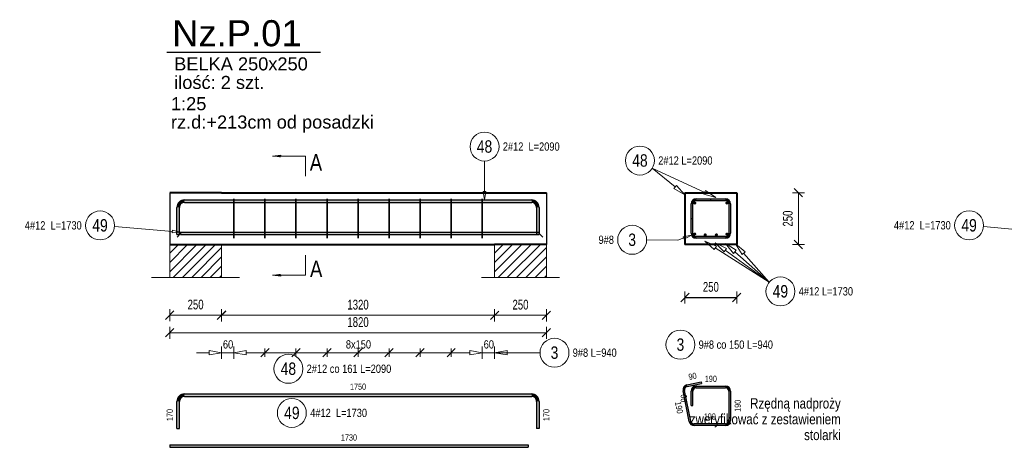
# Model space of a CAD drawing. Extents: x -1906120 to 89837, y -39133 to 303704.
# Tile 24 of 55: x 11049 to 15807, y 850 to 2914. Entities that reach past the tile are written whole.
import ezdxf

# ---------------------------------------------------------------- set-up
doc = ezdxf.new("R2010")
doc.units = 0
doc.header["$LTSCALE"] = 10
doc.header["$MEASUREMENT"] = 0
doc.linetypes.add('HIDDEN', pattern=[0.375, 0.25, -0.125])
for name, color, linetype in [('C_text', 1, 'Continuous'), ('RCAD_kształt pręta', 7, 'Continuous'), ('RCAD_opis kształtu pręta', 7, 'Continuous'), ('RCAD_opis rozkładu', 7, 'Continuous'), ('RCAD_pręt wyrzucony', 130, 'Continuous'), ('RCAD_pręty punktowe', 7, 'Continuous'), ('RCAD_rozkład pręta', 7, 'Continuous'), ('RCAD_symbole graficzne', 7, 'Continuous')]:
    doc.layers.add(name, color=color, linetype=linetype)
for name, color, linetype, lineweight in [('P-Linia1', 3, 'Continuous', 40), ('P-Linia3', 6, 'Continuous', 60), ('P-Linia4', 253, 'Continuous', 5), ('P-Opis', 1, 'Continuous', 18), ('P-Przerywana', 13, 'HIDDEN', 9), ('P-Wymiar', 254, 'Continuous', 9), ('RCAD_deskowanie', 3, 'Continuous', 40)]:
    doc.layers.add(name, color=color, linetype=linetype, lineweight=lineweight)
doc.styles.add('_Fd Opis', font='arial.ttf')
doc.styles.add('_Fdelita opis', font='arial.ttf')
doc.styles.add('ROMANS', font='arial.ttf', dxfattribs={"width": 0.7})
doc.styles.add('style1', font='arial.ttf', dxfattribs={"width": 0.8})
doc.dimstyles.new('A25', dxfattribs={"dimscale": 27, "dimtxt": 1.75, "dimasz": 0.06, "dimexe": 0, "dimexo": 0, "dimgap": 1, "dimtad": 1, "dimdec": 4, "dimrnd": 0.1, "dimdsep": 46, "dimtxsty": 'ROMANS', "dimblk": '[[[[[[[[', "dimcen": 2, "dimdle": 2, "dimse1": 1, "dimse2": 1, "dimclrd": 256, "dimclrt": 1, "dimadec": 0, "dimazin": 0, "dimtfac": 1, "dimtdec": 4, "dimtix": 1, "dimtmove": 2, "dimatfit": 3, "dimldrblk": '[[[[[[[[', "dimfxl": 0, "dimtvp": 0.6, "dimtolj": 1, "dimlwd": -1, "dimarcsym": 0})

# ---------------------------------------------------------------- blocks, each defined once
blk = doc.blocks.new('[[[[[[[[')
at = {"layer": 'P-Wymiar'}
for p, q in [((-12.72792206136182, -12.72792206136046), (12.72792206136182, 12.72792206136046)), ((0, 0), (-4.628327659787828, 0)), ((1.818989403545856e-12, 18.00000000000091), (1.818989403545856e-12, -18.00000000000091))]:
    blk.add_line(p, q, dxfattribs=at)
blk = doc.blocks.new('*D318')
at = {"layer": 'Defpoints', "color": 0, "transparency": 16777216}
for p in [(13343.93654823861, 1708.18652978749), (13593.93654823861, 1708.18652978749), (13593.93654823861, 1486.852137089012)]:
    blk.add_point(p, dxfattribs=at)
at = {"layer": 'P-Wymiar', "transparency": 16777216}
blk.add_line((13345.55654823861, 1486.852137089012), (13592.3165482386, 1486.852137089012), dxfattribs=at)
at = {"layer": 'P-Wymiar', "transparency": 16777216, "xscale": 1.62, "yscale": 1.62, "zscale": 1.62, "rotation": 180}
blk.add_blockref('[[[[[[[[', (13343.93654823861, 1486.852137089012), dxfattribs=at)
at = {"layer": 'P-Wymiar', "transparency": 16777216, "xscale": 1.62, "yscale": 1.62, "zscale": 1.62}
blk.add_blockref('[[[[[[[[', (13593.93654823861, 1486.852137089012), dxfattribs=at)
at = {"layer": 'P-Wymiar', "color": 1, "transparency": 16777216, "insert": (13468.93654823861, 1537.976710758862), "char_height": 47.25, "attachment_point": 5, "style": 'ROMANS'}
blk.add_mtext('\\A1;250', dxfattribs=at)
blk = doc.blocks.new('*D319')
at = {"layer": 'Defpoints', "color": 0, "transparency": 16777216}
for p in [(11773.93654823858, 1933.71546708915), (12023.93654823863, 1933.71546708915), (11773.93654823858, 1487.515876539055)]:
    blk.add_point(p, dxfattribs=at)
at = {"layer": 'P-Wymiar', "transparency": 16777216}
blk.add_line((12022.31654823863, 1487.515876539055), (11775.55654823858, 1487.515876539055), dxfattribs=at)
at = {"layer": 'P-Wymiar', "transparency": 16777216, "xscale": 1.62, "yscale": 1.62, "zscale": 1.62, "rotation": 180}
blk.add_blockref('[[[[[[[[', (11773.93654823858, 1487.515876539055), dxfattribs=at)
at = {"layer": 'P-Wymiar', "transparency": 16777216, "xscale": 1.62, "yscale": 1.62, "zscale": 1.62}
blk.add_blockref('[[[[[[[[', (12023.93654823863, 1487.515876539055), dxfattribs=at)
at = {"layer": 'P-Wymiar', "color": 1, "transparency": 16777216, "insert": (11898.93654823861, 1538.640450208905), "char_height": 47.25, "attachment_point": 5, "style": 'ROMANS'}
blk.add_mtext('\\A1;250', dxfattribs=at)
blk = doc.blocks.new('*D320')
at = {"layer": 'Defpoints', "color": 0, "transparency": 16777216}
for p in [(14513.76926356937, 2078.769863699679), (14524.81537252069, 1828.769863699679), (14811.78806749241, 1828.769863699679)]:
    blk.add_point(p, dxfattribs=at)
at = {"layer": 'P-Wymiar', "transparency": 16777216}
blk.add_line((14811.78806749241, 2077.149863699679), (14811.78806749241, 1830.389863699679), dxfattribs=at)
at = {"layer": 'P-Wymiar', "transparency": 16777216, "xscale": 1.62, "yscale": 1.62, "zscale": 1.62}
for p, rotation in [((14811.78806749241, 2078.769863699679), 90), ((14811.78806749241, 1828.769863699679), 270)]:
    blk.add_blockref('[[[[[[[[', p, dxfattribs=dict(at, rotation=rotation))
at = {"layer": 'P-Wymiar', "color": 1, "transparency": 16777216, "insert": (14760.66349382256, 1953.769863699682), "char_height": 47.25, "attachment_point": 5, "rotation": 90, "style": 'ROMANS'}
blk.add_mtext('\\A1;250', dxfattribs=at)
blk = doc.blocks.new('*D321')
at = {"layer": 'Defpoints', "color": 0, "transparency": 16777216}
for p in [(12023.93654823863, 1874.986885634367), (13343.93654823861, 1874.986885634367), (13343.93654823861, 1486.852137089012)]:
    blk.add_point(p, dxfattribs=at)
at = {"layer": 'P-Wymiar', "transparency": 16777216}
blk.add_line((12025.55654823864, 1486.852137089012), (13342.3165482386, 1486.852137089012), dxfattribs=at)
at = {"layer": 'P-Wymiar', "transparency": 16777216, "xscale": 1.62, "yscale": 1.62, "zscale": 1.62, "rotation": 180}
blk.add_blockref('[[[[[[[[', (12023.93654823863, 1486.852137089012), dxfattribs=at)
at = {"layer": 'P-Wymiar', "transparency": 16777216, "xscale": 1.62, "yscale": 1.62, "zscale": 1.62}
blk.add_blockref('[[[[[[[[', (13343.93654823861, 1486.852137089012), dxfattribs=at)
at = {"layer": 'P-Wymiar', "color": 1, "transparency": 16777216, "insert": (12683.93654823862, 1537.992826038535), "char_height": 47.25, "attachment_point": 5, "style": 'ROMANS'}
blk.add_mtext('\\A1;1320', dxfattribs=at)
blk = doc.blocks.new('*D322')
at = {"layer": 'Defpoints', "color": 0, "transparency": 16777216}
for p in [(11773.93654823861, 1904.986885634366), (13593.93654823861, 1904.986885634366), (11773.93654823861, 1402.803796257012)]:
    blk.add_point(p, dxfattribs=at)
at = {"layer": 'P-Wymiar', "transparency": 16777216}
blk.add_line((13592.3165482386, 1402.803796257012), (11775.55654823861, 1402.803796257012), dxfattribs=at)
at = {"layer": 'P-Wymiar', "transparency": 16777216, "xscale": 1.62, "yscale": 1.62, "zscale": 1.62, "rotation": 180}
blk.add_blockref('[[[[[[[[', (11773.93654823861, 1402.803796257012), dxfattribs=at)
at = {"layer": 'P-Wymiar', "transparency": 16777216, "xscale": 1.62, "yscale": 1.62, "zscale": 1.62}
blk.add_blockref('[[[[[[[[', (13593.93654823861, 1402.803796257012), dxfattribs=at)
at = {"layer": 'P-Wymiar', "color": 1, "transparency": 16777216, "insert": (12683.93654823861, 1453.928369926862), "char_height": 47.25, "attachment_point": 5, "style": 'ROMANS'}
blk.add_mtext('\\A1;1820', dxfattribs=at)
blk = doc.blocks.new('*D323')
at = {"transparency": 16777216}
blk.add_line((14265.38926356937, 1572.684497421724), (14512.14926356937, 1572.684497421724), dxfattribs=at)
at = {"layer": 'Defpoints', "color": 0, "transparency": 16777216}
for p in [(14263.76926356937, 1696.243873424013), (14513.76926356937, 1696.243873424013), (14513.76926356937, 1572.684497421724)]:
    blk.add_point(p, dxfattribs=at)
at = {"transparency": 16777216, "xscale": 1.62, "yscale": 1.62, "zscale": 1.62, "rotation": 180}
blk.add_blockref('[[[[[[[[', (14263.76926356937, 1572.684497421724), dxfattribs=at)
at = {"transparency": 16777216, "xscale": 1.62, "yscale": 1.62, "zscale": 1.62}
blk.add_blockref('[[[[[[[[', (14513.76926356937, 1572.684497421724), dxfattribs=at)
at = {"color": 1, "transparency": 16777216, "insert": (14388.76926356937, 1623.809071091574), "char_height": 47.25, "attachment_point": 5, "style": 'ROMANS'}
blk.add_mtext('\\A1;250', dxfattribs=at)

msp = doc.modelspace()

# ---------------------------------------------------------------- hatches: boundary and pattern name
h = msp.add_hatch(color=1)
edge = h.paths.add_edge_path(flags=0)
edge.add_arc((14310.91415354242, 1878.645852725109), 8, 0, 360, ccw=False)
h = msp.add_hatch(color=1)
edge = h.paths.add_edge_path(flags=0)
edge.add_arc((14361.47722683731, 1874.769863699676), 8, 0, 360, ccw=False)
h = msp.add_hatch(color=1)
edge = h.paths.add_edge_path(flags=0)
edge.add_arc((14415.47722683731, 1874.769863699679), 8, 0, 360, ccw=False)
h = msp.add_hatch(color=1)
edge = h.paths.add_edge_path(flags=0)
edge.add_arc((14466.37194848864, 1878.252723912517), 8, 0, 360, ccw=False)
at = {"layer": 'P-Linia4'}
h = msp.add_hatch(dxfattribs=at)
h.set_pattern_fill('ANSI31', color=256, scale=10, style=0)
h.set_pattern_definition([(45, (-29422.44603223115, -6361.853837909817), (-22.45064030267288, 22.45064030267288), [])])
h.paths.add_polyline_path([(11773.93654823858, 1668.879446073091), (11773.93654823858, 1828.879446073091), (12023.2781640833, 1829.066786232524), (12023.2781640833, 1669.066786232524)])
h = msp.add_hatch(dxfattribs=at)
h.set_pattern_fill('ANSI31', color=256, scale=10, style=0)
h.set_pattern_definition([(45, (-27852.44603223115, -6361.853837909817), (-22.45064030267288, 22.45064030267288), [])])
h.paths.add_polyline_path([(13343.93654823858, 1668.879446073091), (13343.93654823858, 1828.879446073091), (13593.2781640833, 1829.066786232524), (13593.2781640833, 1669.066786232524)])
at = {"layer": 'RCAD_kształt pręta'}
h = msp.add_hatch(color=4, dxfattribs=at)
edge = h.paths.add_edge_path(flags=0)
edge.add_line((14317.76926356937, 2048.769863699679), (14317.76926356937, 2040.769863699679))
edge.add_arc((14317.76926356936, 2024.769863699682), 15.9999999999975, 89.99999999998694, 180.000000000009)
edge.add_line((14301.76926356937, 2024.769863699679), (14293.76926356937, 2024.769863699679))
edge.add_arc((14317.76926356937, 2024.769863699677), 24.00000000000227, 450.0000000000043, 539.9999999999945, ccw=False)
h = msp.add_hatch(color=4, dxfattribs=at)
edge = h.paths.add_edge_path(flags=0)
edge.add_line((14317.76926356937, 2048.769863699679), (14317.76926356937, 2040.769863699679))
edge.add_arc((14317.76926356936, 2024.769863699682), 15.9999999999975, 89.99999999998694, 180.000000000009)
edge.add_line((14301.76926356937, 2024.769863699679), (14293.76926356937, 2024.769863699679))
edge.add_arc((14317.76926356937, 2024.769863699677), 24.00000000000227, 450.0000000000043, 539.9999999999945, ccw=False)
for points in [[(14317.76926356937, 2040.769863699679), (14317.76926356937, 2048.769863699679), (14459.76926356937, 2048.769863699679), (14459.76926356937, 2040.769863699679)], [(14317.76926356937, 2040.769863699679), (14317.76926356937, 2048.769863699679), (14387.76926356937, 2048.769863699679), (14387.76926356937, 2040.769863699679)], [(11820.93654822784, 1876.496630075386), (11808.93654822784, 1876.496630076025), (11808.93654823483, 2007.769863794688), (11820.93654823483, 2007.76986379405)], [(11844.9365482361, 2031.769863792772), (11844.93654823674, 2043.769863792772), (13522.93654823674, 2043.769863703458), (13522.9365482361, 2031.769863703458)], [(13546.93654823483, 2007.769863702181), (13558.93654823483, 2007.769863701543), (13558.93654822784, 1876.496630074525), (13546.93654822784, 1876.496630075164)], [(14301.76926356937, 1954.769863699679), (14293.76926356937, 1954.769863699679), (14293.76926356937, 2024.769863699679), (14301.76926356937, 2024.769863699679)], [(14301.76926356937, 1882.769863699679), (14293.76926356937, 1882.769863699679), (14293.76926356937, 2024.769863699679), (14301.76926356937, 2024.769863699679)], [(14475.76926356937, 2024.769863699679), (14483.76926356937, 2024.769863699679), (14483.76926356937, 1882.769863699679), (14475.76926356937, 1882.769863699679)], [(11826.65814407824, 1876.192774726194), (11826.6581440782, 1888.192774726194), (13558.93654822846, 1888.192774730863), (13558.93654822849, 1876.192774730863)], [(14459.76926356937, 1866.769863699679), (14459.76926356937, 1858.769863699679), (14317.76926356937, 1858.769863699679), (14317.76926356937, 1866.769863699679)]]:
    msp.add_hatch(color=4, dxfattribs=at).paths.add_polyline_path(points, flags=0)
h = msp.add_hatch(color=4, dxfattribs=at)
edge = h.paths.add_edge_path(flags=0)
edge.add_line((14483.76926356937, 2024.769863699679), (14475.76926356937, 2024.769863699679))
edge.add_arc((14459.76926356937, 2024.769863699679), 15.99999999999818, -8.142219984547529e-13, 90.00000000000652)
edge.add_line((14459.76926356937, 2040.769863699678), (14459.76926356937, 2048.769863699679))
edge.add_arc((14459.76926356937, 2024.769863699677), 24.00000000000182, 359.9999999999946, 449.9999999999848, ccw=False)
h = msp.add_hatch(color=4, dxfattribs=at)
edge = h.paths.add_edge_path(flags=0)
edge.add_line((11844.93654823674, 2043.769863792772), (11844.9365482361, 2031.769863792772))
edge.add_arc((11844.93654823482, 2007.769863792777), 23.99999999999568, 89.9999999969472, 179.9999999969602)
edge.add_line((11820.93654823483, 2007.76986379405), (11808.93654823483, 2007.769863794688))
edge.add_arc((11844.93654823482, 2007.769863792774), 35.99999999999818, 449.99999999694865, 539.9999999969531, ccw=False)
h = msp.add_hatch(color=4, dxfattribs=at)
edge = h.paths.add_edge_path(flags=0)
edge.add_line((13558.93654823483, 2007.769863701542), (13546.93654823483, 2007.769863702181))
edge.add_arc((13522.93654823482, 2007.769863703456), 24.00000000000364, -3.044104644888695e-09, 89.99999999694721)
edge.add_line((13522.9365482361, 2031.76986370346), (13522.93654823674, 2043.769863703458))
edge.add_arc((13522.93654823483, 2007.769863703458), 36, 359.99999999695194, 449.99999999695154, ccw=False)
h = msp.add_hatch(color=4, dxfattribs=at)
edge = h.paths.add_edge_path(flags=0)
edge.add_line((14293.76926356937, 1882.769863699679), (14301.76926356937, 1882.769863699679))
edge.add_arc((14317.76926356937, 1882.769863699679), 15.99999999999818, 179.9999999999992, 270.0000000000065)
edge.add_line((14317.76926356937, 1866.769863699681), (14317.76926356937, 1858.76986369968))
edge.add_arc((14317.76926356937, 1882.769863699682), 24.00000000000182, 539.9999999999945, 629.9999999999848, ccw=False)
h = msp.add_hatch(color=4, dxfattribs=at)
edge = h.paths.add_edge_path(flags=0)
edge.add_line((14459.76926356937, 1858.769863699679), (14459.76926356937, 1866.769863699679))
edge.add_arc((14459.76926356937, 1882.769863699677), 15.9999999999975, -90.00000000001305, 8.930997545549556e-12)
edge.add_line((14475.76926356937, 1882.769863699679), (14483.76926356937, 1882.769863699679))
edge.add_arc((14459.76926356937, 1882.769863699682), 24.00000000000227, 270.0000000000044, 359.9999999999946, ccw=False)
at = {"layer": 'RCAD_pręt wyrzucony'}
h = msp.add_hatch(color=4, dxfattribs=at)
edge = h.paths.add_edge_path(flags=0)
edge.add_line((14272.98560599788, 1151.28376445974), (14274.57496064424, 1143.44323183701))
edge.add_arc((14277.75366993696, 1127.762166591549), 16.00000000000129, 101.4591559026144, 191.4591559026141)
edge.add_line((14262.0726046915, 1124.583457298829), (14254.23207206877, 1122.994102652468))
edge.add_arc((14277.75366993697, 1127.762166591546), 24.00000000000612, 461.4591559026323, 551.4591559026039, ccw=False)
for points in [[(14274.57496064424, 1143.443231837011), (14272.98560599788, 1151.28376445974), (14341.59026644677, 1165.190617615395), (14343.17962109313, 1157.350084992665)], [(14317.76926356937, 1136.940973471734), (14317.76926356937, 1144.940973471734), (14459.76926356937, 1144.940973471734), (14459.76926356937, 1136.940973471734)], [(11844.93654823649, 1095.19586279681), (11844.93654823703, 1107.19586279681), (13522.93654823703, 1107.195862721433), (13522.93654823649, 1095.195862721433)], [(14292.24015403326, 975.7622641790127), (14284.39962141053, 974.1729095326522), (14254.23207206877, 1122.994102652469), (14262.0726046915, 1124.58345729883)], [(14301.76926356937, 1050.940973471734), (14293.76926356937, 1050.940973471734), (14293.76926356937, 1120.940973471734), (14301.76926356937, 1120.940973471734)], [(14475.76926356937, 1120.940973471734), (14483.76926356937, 1120.940973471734), (14483.76926356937, 978.9409734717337), (14475.76926356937, 978.9409734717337)], [(11820.93654822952, 939.9226290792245), (11808.93654822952, 939.9226290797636), (11808.93654823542, 1071.195862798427), (11820.93654823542, 1071.195862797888)], [(13546.93654823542, 1071.195862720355), (13558.93654823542, 1071.195862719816), (13558.93654822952, 939.9226290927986), (13546.93654822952, 939.9226290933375)], [(14459.76926356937, 962.9409734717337), (14459.76926356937, 954.9409734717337), (14307.92121927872, 954.9409734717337), (14307.92121927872, 962.9409734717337)], [(11773.93654823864, 849.770627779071), (11773.93654823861, 861.770627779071), (13506.21495238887, 861.7706277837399), (13506.2149523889, 849.7706277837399)]]:
    msp.add_hatch(color=4, dxfattribs=at).paths.add_polyline_path(points, flags=0)
h = msp.add_hatch(color=4, dxfattribs=at)
edge = h.paths.add_edge_path(flags=0)
edge.add_line((14317.76926356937, 1144.940973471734), (14317.76926356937, 1136.940973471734))
edge.add_arc((14317.76926356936, 1120.940973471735), 15.99999999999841, 89.99999999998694, 180.0000000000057)
edge.add_line((14301.76926356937, 1120.940973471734), (14293.76926356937, 1120.940973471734))
edge.add_arc((14317.76926356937, 1120.940973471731), 24.00000000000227, 450.0000000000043, 539.9999999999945, ccw=False)
h = msp.add_hatch(color=4, dxfattribs=at)
edge = h.paths.add_edge_path(flags=0)
edge.add_line((14483.76926356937, 1120.940973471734), (14475.76926356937, 1120.940973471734))
edge.add_arc((14459.76926356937, 1120.940973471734), 15.99999999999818, -8.142219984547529e-13, 90.00000000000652)
edge.add_line((14459.76926356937, 1136.940973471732), (14459.76926356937, 1144.940973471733))
edge.add_arc((14459.76926356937, 1120.940973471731), 24.00000000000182, 359.9999999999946, 449.9999999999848, ccw=False)
h = msp.add_hatch(color=4, dxfattribs=at)
edge = h.paths.add_edge_path(flags=0)
edge.add_line((11844.93654823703, 1107.19586279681), (11844.93654823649, 1095.19586279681))
edge.add_arc((11844.93654823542, 1071.195862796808), 24.00000000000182, 89.99999999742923, 179.9999999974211)
edge.add_line((11820.93654823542, 1071.195862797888), (11808.93654823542, 1071.195862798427))
edge.add_arc((11844.93654823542, 1071.19586279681), 35.99999999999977, 449.99999999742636, 539.9999999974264, ccw=False)
h = msp.add_hatch(color=4, dxfattribs=at)
edge = h.paths.add_edge_path(flags=0)
edge.add_line((13558.93654823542, 1071.195862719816), (13546.93654823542, 1071.195862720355))
edge.add_arc((13522.93654823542, 1071.195862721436), 23.99999999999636, -2.579998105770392e-09, 89.99999999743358)
edge.add_line((13522.93654823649, 1095.195862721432), (13522.93654823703, 1107.195862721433))
edge.add_arc((13522.93654823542, 1071.195862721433), 36, 359.9999999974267, 449.99999999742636, ccw=False)
h = msp.add_hatch(color=4, dxfattribs=at)
edge = h.paths.add_edge_path(flags=0)
edge.add_line((14284.39962141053, 974.1729095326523), (14292.24015403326, 975.7622641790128))
edge.add_arc((14307.92121927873, 978.9409734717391), 16.00000000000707, -168.5408440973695, -90.00000000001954)
edge.add_line((14307.92121927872, 962.940973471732), (14307.92121927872, 954.9409734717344))
edge.add_arc((14307.92121927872, 978.9409734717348), 24.00000000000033, 191.4591559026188, 270, ccw=False)
h = msp.add_hatch(color=4, dxfattribs=at)
edge = h.paths.add_edge_path(flags=0)
edge.add_line((14459.76926356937, 954.9409734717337), (14459.76926356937, 962.9409734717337))
edge.add_arc((14459.76926356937, 978.940973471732), 15.99999999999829, -90.00000000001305, 6.081220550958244e-12)
edge.add_line((14475.76926356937, 978.9409734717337), (14483.76926356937, 978.9409734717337))
edge.add_arc((14459.76926356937, 978.940973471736), 24.00000000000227, 270.0000000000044, 359.9999999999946, ccw=False)
at = {"layer": 'RCAD_pręty punktowe'}
h = msp.add_hatch(color=1, dxfattribs=at)
edge = h.paths.add_edge_path(flags=0)
edge.add_arc((14311.16657865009, 2029.28700348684), 8, 0, 360, ccw=False)
h = msp.add_hatch(color=1, dxfattribs=at)
edge = h.paths.add_edge_path(flags=0)
edge.add_arc((14466.37194848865, 2029.287003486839), 8, 0, 360, ccw=False)
at = {"layer": 'RCAD_symbole graficzne', "linetype": 'Continuous', "lineweight": 0}
for points in [[(12270.49663219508, 2254.925260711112), (12310.49663219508, 2254.925260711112), (12310.49663219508, 2249.223398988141)], [(12270.49663219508, 1681.292072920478), (12310.49663219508, 1681.292072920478), (12310.49663219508, 1686.993934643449)]]:
    msp.add_hatch(color=7, dxfattribs=at).paths.add_polyline_path(points, flags=0)

# ---------------------------------------------------------------- linework, layer by layer
at = {"layer": 'C_text'}
for points in [[(11773.93654823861, 2078.769863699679), (11773.93654823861, 1828.769863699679)], [(13593.93654823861, 2078.769863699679), (13593.93654823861, 1828.769863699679)]]:
    msp.add_lwpolyline(points, dxfattribs=at)
at = {"layer": 'P-Linia1'}
msp.add_lwpolyline([(13293.93654823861, 2078.769863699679), (13593.93654823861, 2078.769863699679)], dxfattribs=at)
at = {"layer": 'P-Linia3', "color": 6, "linetype": 'Continuous', "lineweight": 30}
msp.add_line((11759.16299485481, 2756.642856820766), (12502.22570201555, 2756.642856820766), dxfattribs=at)
at = {"layer": 'P-Linia4'}
for points in [[(11773.93654823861, 1828.769863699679), (11773.93654823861, 1668.754140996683)], [(12023.93654823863, 1828.769863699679), (12023.93654823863, 1668.754140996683)], [(13343.93654823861, 1668.769863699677), (13343.93654823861, 1828.769863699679)], [(13593.93654823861, 1668.769863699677), (13593.93654823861, 1828.769863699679)]]:
    msp.add_lwpolyline(points, dxfattribs=at)
at = {"layer": 'P-Przerywana'}
for points in [[(11686.2609331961, 1668.754140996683), (12111.61216328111, 1668.754140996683)], [(13281.2609331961, 1668.754140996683), (13656.61216328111, 1668.754140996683)]]:
    msp.add_lwpolyline(points, dxfattribs=at)
at = {"layer": 'RCAD_deskowanie'}
for points in [[(12023.93654823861, 2078.769863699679), (11773.93654823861, 2078.769863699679)], [(12023.93654823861, 2078.769863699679), (13293.93654823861, 2078.769863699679)], [(14263.76926356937, 2078.769863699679), (14513.76926356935, 2078.769863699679)], [(14263.76926356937, 2078.769863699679), (14263.76926356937, 1828.769863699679)], [(14513.76926356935, 2078.769863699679), (14513.76926356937, 1828.769863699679)], [(11773.93654823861, 1828.769863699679), (12023.93654823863, 1828.769863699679)], [(12023.93654823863, 1828.769863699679), (13343.93654823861, 1828.769863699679)], [(13593.93654823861, 1828.769863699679), (13343.93654823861, 1828.769863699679)], [(14513.76926356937, 1828.769863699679), (14263.76926356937, 1828.769863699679)]]:
    msp.add_lwpolyline(points, dxfattribs=at)
at = {"layer": 'RCAD_kształt pręta', "color": 4}
for p, q in [((14317.76926356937, 2048.769863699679), (14459.76926356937, 2048.769863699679)), ((14317.76926356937, 2048.769863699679), (14387.76926356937, 2048.769863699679)), ((14387.76926356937, 2048.769863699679), (14387.76926356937, 2040.769863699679)), ((11808.93654822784, 1876.496630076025), (11808.93654823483, 2007.769863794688)), ((11820.93654822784, 1876.496630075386), (11820.93654823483, 2007.76986379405)), ((11844.93654823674, 2043.769863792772), (13522.93654823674, 2043.769863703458)), ((11844.9365482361, 2031.769863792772), (13522.9365482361, 2031.769863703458)), ((13546.93654823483, 2007.769863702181), (13546.93654822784, 1876.496630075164)), ((13558.93654823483, 2007.769863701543), (13558.93654822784, 1876.496630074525)), ((14293.76926356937, 1954.769863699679), (14293.76926356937, 2024.769863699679)), ((14293.76926356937, 1882.769863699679), (14293.76926356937, 2024.769863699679)), ((14301.76926356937, 1954.769863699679), (14301.76926356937, 2024.769863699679)), ((14301.76926356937, 1882.769863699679), (14301.76926356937, 2024.769863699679)), ((14317.76926356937, 2040.769863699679), (14459.76926356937, 2040.769863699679)), ((14317.76926356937, 2040.769863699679), (14387.76926356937, 2040.769863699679)), ((14475.76926356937, 2024.769863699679), (14475.76926356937, 1882.769863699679)), ((14483.76926356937, 2024.769863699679), (14483.76926356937, 1882.769863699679)), ((14293.76926356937, 1954.769863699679), (14301.76926356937, 1954.769863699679)), ((11808.93654822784, 1876.496630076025), (11820.93654822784, 1876.496630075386)), ((11826.6581440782, 1888.192774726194), (13558.93654822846, 1888.192774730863)), ((11826.6581440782, 1888.192774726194), (11826.65814407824, 1876.192774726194)), ((11826.65814407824, 1876.192774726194), (13558.93654822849, 1876.192774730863)), ((13558.93654822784, 1876.496630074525), (13546.93654822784, 1876.496630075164)), ((13558.93654822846, 1888.192774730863), (13558.93654822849, 1876.192774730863)), ((14459.76926356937, 1866.769863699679), (14317.76926356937, 1866.769863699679)), ((14459.76926356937, 1858.769863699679), (14317.76926356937, 1858.769863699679))]:
    msp.add_line(p, q, dxfattribs=at)
at = {"layer": 'RCAD_kształt pręta', "color": 2, "lineweight": 5}
for p, q in [((11826.65814407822, 1882.192774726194), (11809.15814407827, 1864.692774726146)), ((13558.93654822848, 1882.192774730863), (13576.43654822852, 1864.692774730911))]:
    msp.add_line(p, q, dxfattribs=at)
at = {"layer": 'RCAD_kształt pręta', "color": 4}
for centre, radius, start, end in [((14317.76926356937, 2024.769863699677), 24.00000000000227, 90.0000000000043, 179.9999999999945), ((14317.76926356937, 2024.769863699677), 24.00000000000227, 90.0000000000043, 179.9999999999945), ((14459.76926356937, 2024.769863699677), 24.00000000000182, 359.9999999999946, 89.99999999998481), ((11844.93654823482, 2007.769863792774), 35.99999999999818, 89.99999999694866, 179.9999999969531), ((11844.93654823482, 2007.769863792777), 23.99999999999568, 89.9999999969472, 179.9999999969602), ((13522.93654823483, 2007.769863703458), 36, 359.9999999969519, 89.99999999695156), ((13522.93654823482, 2007.769863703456), 24.00000000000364, 359.9999999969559, 89.99999999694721), ((14317.76926356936, 2024.769863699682), 15.9999999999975, 89.99999999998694, 180.0000000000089), ((14317.76926356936, 2024.769863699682), 15.9999999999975, 89.99999999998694, 180.0000000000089), ((14459.76926356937, 2024.769863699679), 15.99999999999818, 359.9999999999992, 90.00000000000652), ((14317.76926356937, 1882.769863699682), 24.00000000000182, 179.9999999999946, 269.9999999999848), ((14317.76926356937, 1882.769863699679), 15.99999999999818, 179.9999999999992, 270.0000000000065), ((14459.76926356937, 1882.769863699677), 15.9999999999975, 269.999999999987, 8.930997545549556e-12), ((14459.76926356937, 1882.769863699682), 24.00000000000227, 270.0000000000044, 359.9999999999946)]:
    msp.add_arc(centre, radius, start, end, dxfattribs=at)
at = {"layer": 'RCAD_opis kształtu pręta', "color": 8, "lineweight": 0}
for p, q in [((13295.1575339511, 2231.34674445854), (13295.15753394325, 2083.769863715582)), ((13295.15753394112, 2043.769863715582), (13288.49086727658, 2083.769863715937)), ((13301.82420060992, 2083.769863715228), (13288.49086727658, 2083.769863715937)), ((13301.82420060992, 2083.769863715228), (13295.15753394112, 2043.769863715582)), ((11506.89061465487, 1914.960387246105), (11786.79755776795, 1891.529488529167)), ((15706.4740604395, 1914.960387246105), (15967.14334733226, 1891.741663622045)), ((11787.35367673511, 1898.172919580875), (11786.24143880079, 1884.886057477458)), ((11826.6581440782, 1888.192774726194), (11786.24143880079, 1884.886057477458)), ((11787.35367673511, 1898.172919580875), (11826.6581440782, 1888.192774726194)), ((14228.76926356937, 1849.163414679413), (14257.89554225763, 1860.161513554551)), ((14255.54050578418, 1866.398359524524), (14295.31661807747, 1874.291732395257)), ((14255.54050578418, 1866.398359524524), (14260.25057873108, 1853.924667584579)), ((14295.31661807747, 1874.291732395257), (14260.25057873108, 1853.924667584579)), ((14228.76926356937, 1849.163414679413), (14078.61117491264, 1850.628656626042))]:
    msp.add_line(p, q, dxfattribs=at)
for centre in [(13295.15753395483, 2301.34674445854), (11437.13458861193, 1920.799636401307), (15636.75011190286, 1921.170942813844), (14008.6145073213, 1851.311683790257)]:
    msp.add_circle(centre, 70, dxfattribs=at)
at = {"layer": 'RCAD_opis rozkładu', "color": 8, "lineweight": 0}
for p, q in [((14105.59617000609, 2196.834222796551), (14216.54603206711, 2106.288564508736)), ((14105.59617000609, 2196.834222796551), (14358.96972065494, 2080.490884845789)), ((14222.86872174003, 2114.0360541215), (14210.22334239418, 2098.541074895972)), ((14263.03096974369, 2068.352426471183), (14210.22334239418, 2098.541074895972)), ((14222.86872174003, 2114.0360541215), (14263.03096974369, 2068.352426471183)), ((14363.14260368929, 2089.578626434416), (14354.7968376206, 2071.403143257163)), ((14413.4961701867, 2055.453586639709), (14354.7968376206, 2071.403143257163)), ((14363.14260368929, 2089.578626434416), (14413.4961701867, 2055.453586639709)), ((14404.86451847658, 1804.482286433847), (14359.72874594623, 1845.259265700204)), ((14359.72874594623, 1845.259265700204), (14415.649713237, 1821.325076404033)), ((14404.86451847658, 1804.482286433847), (14415.649713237, 1821.325076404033)), ((14452.34747956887, 1793.759755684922), (14409.86839128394, 1837.297406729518)), ((14409.86839128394, 1837.297406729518), (14464.17163189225, 1809.890143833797)), ((14670.35570500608, 1646.350874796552), (14410.25711585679, 1812.90368141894)), ((14452.34747956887, 1793.759755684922), (14464.17163189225, 1809.890143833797)), ((14498.54940052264, 1785.597540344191), (14460.33398853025, 1832.921765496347)), ((14460.33398853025, 1832.921765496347), (14511.83209992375, 1800.549794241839)), ((14539.61409266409, 1780.30060590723), (14507.57795110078, 1832.008300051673)), ((14507.57795110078, 1832.008300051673), (14554.65247230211, 1793.485716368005)), ((14670.35570500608, 1646.350874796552), (14458.25955573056, 1801.824949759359)), ((14498.54940052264, 1785.597540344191), (14511.83209992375, 1800.549794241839)), ((14670.35570500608, 1646.350874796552), (14505.1907502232, 1793.073667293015)), ((14539.61409266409, 1780.30060590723), (14554.65247230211, 1793.485716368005)), ((14670.35570500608, 1646.350874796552), (14547.1332824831, 1786.893161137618)), ((12023.93654823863, 1276.37138644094), (12023.93654823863, 1336.37138644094)), ((12083.93654823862, 1276.37138644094), (12083.93654823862, 1336.37138644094)), ((13283.93654823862, 1276.37138644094), (13283.93654823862, 1336.37138644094)), ((13343.93654823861, 1276.37138644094), (13343.93654823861, 1336.37138644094)), ((11903.93654823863, 1306.37138644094), (11963.93654823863, 1306.37138644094)), ((11963.93654823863, 1316.37138644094), (12023.93654823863, 1306.37138644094)), ((11963.93654823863, 1316.37138644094), (11963.93654823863, 1296.37138644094)), ((12023.93654823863, 1306.37138644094), (11963.93654823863, 1296.37138644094)), ((12083.93654823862, 1306.37138644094), (12023.93654823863, 1306.37138644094)), ((12083.93654823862, 1306.37138644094), (12143.93654823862, 1316.37138644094)), ((12143.93654823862, 1296.37138644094), (12083.93654823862, 1306.37138644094)), ((12143.93654823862, 1296.37138644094), (12143.93654823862, 1316.37138644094)), ((12233.93654823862, 1306.37138644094), (12143.93654823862, 1306.37138644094)), ((12253.93654823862, 1326.37138644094), (12213.93654823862, 1286.37138644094)), ((12233.93654823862, 1286.37138644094), (12233.93654823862, 1326.37138644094)), ((12383.93654823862, 1306.37138644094), (12233.93654823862, 1306.37138644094)), ((12403.93654823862, 1326.37138644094), (12363.93654823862, 1286.37138644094)), ((12383.93654823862, 1286.37138644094), (12383.93654823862, 1326.37138644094)), ((12533.93654823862, 1306.37138644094), (12383.93654823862, 1306.37138644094)), ((12553.93654823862, 1326.37138644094), (12513.93654823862, 1286.37138644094)), ((12533.93654823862, 1286.37138644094), (12533.93654823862, 1326.37138644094)), ((12608.93654823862, 1306.37138644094), (12533.93654823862, 1306.37138644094)), ((12608.93654823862, 1306.37138644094), (12683.93654823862, 1306.37138644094)), ((12663.93654823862, 1286.37138644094), (12703.93654823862, 1326.37138644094)), ((12683.93654823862, 1286.37138644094), (12683.93654823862, 1326.37138644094)), ((12683.93654823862, 1306.37138644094), (12833.93654823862, 1306.37138644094)), ((12813.93654823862, 1286.37138644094), (12853.93654823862, 1326.37138644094)), ((12833.93654823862, 1286.37138644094), (12833.93654823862, 1326.37138644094)), ((12833.93654823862, 1306.37138644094), (12983.93654823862, 1306.37138644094)), ((12963.93654823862, 1286.37138644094), (13003.93654823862, 1326.37138644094)), ((12983.93654823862, 1286.37138644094), (12983.93654823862, 1326.37138644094)), ((12983.93654823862, 1306.37138644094), (13133.93654823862, 1306.37138644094)), ((13113.93654823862, 1286.37138644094), (13153.93654823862, 1326.37138644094)), ((13133.93654823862, 1286.37138644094), (13133.93654823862, 1326.37138644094)), ((13133.93654823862, 1306.37138644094), (13223.93654823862, 1306.37138644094)), ((13223.93654823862, 1316.37138644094), (13283.93654823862, 1306.37138644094)), ((13223.93654823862, 1316.37138644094), (13223.93654823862, 1296.37138644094)), ((13283.93654823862, 1306.37138644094), (13223.93654823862, 1296.37138644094)), ((13283.93654823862, 1306.37138644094), (13343.93654823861, 1306.37138644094)), ((13343.93654823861, 1306.37138644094), (13403.93654823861, 1316.37138644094)), ((13563.1871769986, 1306.37138644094), (13343.93654823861, 1306.37138644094)), ((13403.93654823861, 1296.37138644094), (13343.93654823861, 1306.37138644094)), ((13403.93654823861, 1296.37138644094), (13403.93654823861, 1316.37138644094)), ((13463.93654823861, 1306.37138644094), (13403.93654823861, 1306.37138644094))]:
    msp.add_line(p, q, dxfattribs=at)
for centre in [(14046.19438713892, 2233.867021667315), (14724.81018244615, 1602.365537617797), (13633.1871769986, 1306.37138644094)]:
    msp.add_circle(centre, 70, dxfattribs=at)
at = {"layer": 'RCAD_pręt wyrzucony', "color": 4}
for p, q in [((14272.98560599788, 1151.28376445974), (14341.59026644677, 1165.190617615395)), ((14274.57496064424, 1143.443231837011), (14343.17962109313, 1157.350084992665)), ((14317.76926356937, 1144.940973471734), (14459.76926356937, 1144.940973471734)), ((14341.59026644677, 1165.190617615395), (14343.17962109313, 1157.350084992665)), ((11844.93654823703, 1107.19586279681), (13522.93654823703, 1107.195862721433)), ((11844.93654823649, 1095.19586279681), (13522.93654823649, 1095.195862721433)), ((14284.39962141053, 974.1729095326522), (14254.23207206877, 1122.994102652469)), ((14292.24015403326, 975.7622641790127), (14262.0726046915, 1124.58345729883)), ((14293.76926356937, 1050.940973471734), (14293.76926356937, 1120.940973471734)), ((14301.76926356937, 1050.940973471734), (14301.76926356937, 1120.940973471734)), ((14317.76926356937, 1136.940973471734), (14459.76926356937, 1136.940973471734)), ((14475.76926356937, 1120.940973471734), (14475.76926356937, 978.9409734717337)), ((14483.76926356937, 1120.940973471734), (14483.76926356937, 978.9409734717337)), ((11808.93654822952, 939.9226290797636), (11808.93654823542, 1071.195862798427)), ((11820.93654822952, 939.9226290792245), (11820.93654823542, 1071.195862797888)), ((13546.93654823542, 1071.195862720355), (13546.93654822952, 939.9226290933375)), ((13558.93654823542, 1071.195862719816), (13558.93654822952, 939.9226290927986)), ((14293.76926356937, 1050.940973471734), (14301.76926356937, 1050.940973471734)), ((14459.76926356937, 962.9409734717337), (14307.92121927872, 962.9409734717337)), ((14459.76926356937, 954.9409734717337), (14307.92121927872, 954.9409734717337)), ((11808.93654822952, 939.9226290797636), (11820.93654822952, 939.9226290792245)), ((13558.93654822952, 939.9226290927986), (13546.93654822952, 939.9226290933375)), ((11773.93654823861, 861.770627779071), (13506.21495238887, 861.7706277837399)), ((11773.93654823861, 861.770627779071), (11773.93654823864, 849.770627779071)), ((13506.21495238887, 861.7706277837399), (13506.2149523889, 849.7706277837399)), ((11773.93654823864, 849.770627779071), (13506.2149523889, 849.7706277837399))]:
    msp.add_line(p, q, dxfattribs=at)
at = {"layer": 'RCAD_pręt wyrzucony', "color": 8, "lineweight": 0}
for centre in [(14241.58875701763, 1345.12072361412), (12347.30515832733, 1228.674489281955), (12364.01265942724, 1015.507239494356)]:
    msp.add_circle(centre, 70, dxfattribs=at)
at = {"layer": 'RCAD_pręt wyrzucony', "color": 4}
for centre, radius, start, end in [((14277.75366993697, 1127.762166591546), 24.00000000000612, 101.4591559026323, 191.4591559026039), ((14277.75366993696, 1127.762166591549), 16.00000000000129, 101.4591559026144, 191.459155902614), ((14317.76926356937, 1120.940973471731), 24.00000000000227, 90.0000000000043, 179.9999999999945), ((14459.76926356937, 1120.940973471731), 24.00000000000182, 359.9999999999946, 89.99999999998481), ((11844.93654823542, 1071.19586279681), 35.99999999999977, 89.99999999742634, 179.9999999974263), ((11844.93654823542, 1071.195862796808), 24.00000000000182, 89.99999999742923, 179.9999999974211), ((13522.93654823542, 1071.195862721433), 36, 359.9999999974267, 89.99999999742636), ((13522.93654823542, 1071.195862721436), 23.99999999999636, 359.99999999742, 89.99999999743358), ((14317.76926356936, 1120.940973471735), 15.99999999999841, 89.99999999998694, 180.0000000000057), ((14459.76926356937, 1120.940973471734), 15.99999999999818, 359.9999999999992, 90.00000000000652), ((14307.92121927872, 978.9409734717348), 24.00000000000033, 191.4591559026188, 270), ((14307.92121927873, 978.9409734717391), 16.00000000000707, 191.4591559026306, 269.9999999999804), ((14459.76926356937, 978.940973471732), 15.99999999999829, 269.999999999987, 6.081220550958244e-12), ((14459.76926356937, 978.940973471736), 24.00000000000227, 270.0000000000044, 359.9999999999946)]:
    msp.add_arc(centre, radius, start, end, dxfattribs=at)
at = {"layer": 'RCAD_rozkład pręta', "color": 7, "linetype": 'ByBlock', "lineweight": 35}
for p, q in [((12083.93654823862, 1858.769863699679), (12083.93654823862, 2048.769863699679)), ((12233.93654823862, 1858.769863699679), (12233.93654823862, 2048.769863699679)), ((12383.93654823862, 1858.769863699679), (12383.93654823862, 2048.769863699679)), ((12533.93654823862, 1858.769863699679), (12533.93654823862, 2048.769863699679)), ((12683.93654823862, 1858.769863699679), (12683.93654823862, 2048.769863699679)), ((12833.93654823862, 1858.769863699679), (12833.93654823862, 2048.769863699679)), ((12983.93654823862, 1858.769863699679), (12983.93654823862, 2048.769863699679)), ((13133.93654823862, 1858.769863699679), (13133.93654823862, 2048.769863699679)), ((13283.93654823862, 1858.769863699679), (13283.93654823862, 2048.769863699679))]:
    msp.add_line(p, q, dxfattribs=at)
at = {"layer": 'RCAD_symbole graficzne', "color": 7, "linetype": 'Continuous', "lineweight": 0}
for p, q in [((12270.49663219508, 2254.925260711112), (12310.49663219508, 2260.627122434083)), ((12270.49663219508, 2254.925260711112), (12430.49663219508, 2254.925260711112)), ((12310.49663219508, 2254.925260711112), (12310.49663219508, 2260.627122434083)), ((12430.49663219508, 2254.925260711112), (12430.49663219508, 2158.925260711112)), ((12430.49663219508, 1681.292072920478), (12430.49663219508, 1777.292072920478)), ((12270.49663219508, 1681.292072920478), (12310.49663219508, 1675.590211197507)), ((12270.49663219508, 1681.292072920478), (12430.49663219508, 1681.292072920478)), ((12310.49663219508, 1681.292072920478), (12310.49663219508, 1675.590211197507))]:
    msp.add_line(p, q, dxfattribs=at)

# ---------------------------------------------------------------- texts
at = {"layer": 'P-Linia1', "color": 3, "lineweight": 30, "style": '_Fdelita opis'}
for s, p in [('BELKA 250x250', (11795.39909891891, 2669.176761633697)), ('1:25', (11779.73655888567, 2476.97774231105)), ('rz.d:+213cm od posadzki', (11779.73655888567, 2388.369795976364))]:
    msp.add_text(s, height=63, dxfattribs=at).set_placement(p)
at = {"layer": 'P-Linia1', "color": 1, "lineweight": 30, "style": '_Fdelita opis'}
msp.add_text('ilość: 2 szt.', height=63, dxfattribs=at).set_placement((11795.46528975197, 2579.594240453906))
at = {"layer": 'P-Linia3', "color": 6, "lineweight": 30, "style": '_Fdelita opis'}
msp.add_text('Nz.P.01', height=126, dxfattribs=at).set_placement((11785.68530469, 2785.609563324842))
at = {"layer": 'P-Opis', "insert": (15016.48373033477, 1086.806079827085), "char_height": 50, "attachment_point": 3, "line_spacing_factor": 0.9142857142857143, "style": '_Fd Opis'}
msp.add_mtext('{\\W0.8;Rzędną nadproży \\Pzweryfikować z zestawieniem \\Pstolarki}', dxfattribs=at)
at = {"layer": 'RCAD_opis kształtu pręta', "color": 1, "attachment_point": 5, "style": 'style1'}
for s, insert, char_height in [('48', (13295.15753395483, 2301.34674445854), 60), ('2#12  L=2090', (13520.78645619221, 2301.34674445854), 40), ('49', (11437.13458861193, 1920.799636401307), 60), ('49', (15636.75011190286, 1921.170942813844), 60), ('4#12  L=1730', (11211.13458861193, 1920.799636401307), 40), ('4#12  L=1730', (15410.75011190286, 1921.170942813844), 40), ('9#8  ', (13883.23115125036, 1851.311683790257), 40), ('3', (14008.6145073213, 1851.311683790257), 60)]:
    msp.add_mtext(s, dxfattribs=dict(at, insert=insert, char_height=char_height))
at = {"layer": 'RCAD_opis rozkładu', "color": 1, "char_height": 60, "attachment_point": 5, "style": 'style1'}
for s, insert in [('48', (14046.19438713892, 2233.867021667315)), ('49', (14724.81018244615, 1602.365537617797)), ('3', (13633.1871769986, 1306.37138644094))]:
    msp.add_mtext(s, dxfattribs=dict(at, insert=insert))
at = {"layer": 'RCAD_opis rozkładu', "color": 2, "char_height": 40, "style": 'style1'}
for s, insert, attachment_point in [('2#12 L=2090', (14265.61321387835, 2233.867021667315), 5), ('4#12 L=1730', (14944.60008694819, 1602.365537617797), 5), ('60', (12030.98429721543, 1325.948466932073), 7), ('8x150', (12625.01158234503, 1325.948466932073), 7), ('60', (13290.98429721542, 1325.948466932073), 7), ('9#8 L=940', (13827.47094234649, 1306.37138644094), 5)]:
    msp.add_mtext(s, dxfattribs=dict(at, insert=insert, attachment_point=attachment_point))
at = {"layer": 'RCAD_pręt wyrzucony', "color": 1, "attachment_point": 5, "style": 'style1'}
for s, insert, char_height in [('3', (14241.58875701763, 1345.12072361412), 60), ('48', (12347.30515832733, 1228.674489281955), 60), ('190', (14388.76926356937, 1179.940973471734), 30), ('49', (12364.01265942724, 1015.507239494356), 60), ('190', (14383.84524142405, 997.9409734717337), 30), ('1730', (12640.07575031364, 896.7706277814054), 30)]:
    msp.add_mtext(s, dxfattribs=dict(at, insert=insert, char_height=char_height))
at = {"layer": 'RCAD_pręt wyrzucony', "color": 2, "char_height": 40, "attachment_point": 5, "style": 'style1'}
for s, insert in [('9#8 co 150 L=940', (14509.19312263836, 1345.12072361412)), ('2#12 co 161 L=2090', (12640.04458533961, 1228.674489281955)), ('4#12  L=1730', (12590.01265942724, 1015.507239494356))]:
    msp.add_mtext(s, dxfattribs=dict(at, insert=insert))
at = {"layer": 'RCAD_pręt wyrzucony', "color": 1, "char_height": 30, "attachment_point": 5, "style": 'style1'}
for s, insert, rotation in [('90', (14300.3345096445, 1192.539521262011), 11.459155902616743), ('1750', (12683.93654823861, 1142.195862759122), 359.99999999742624), ('90', (14258.76926356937, 1085.940973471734), 90), ('190', (14235.01351651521, 1041.630079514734), 281.4591559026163), ('190', (14518.76926356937, 1049.940973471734), 90), ('170', (11773.93654823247, 1005.559245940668), 89.99999999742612), ('170', (13593.93654823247, 1005.559245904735), 89.99999999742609)]:
    msp.add_mtext(s, dxfattribs=dict(at, insert=insert, rotation=rotation))
at = {"layer": 'RCAD_symbole graficzne', "color": 73, "char_height": 80, "attachment_point": 5, "style": 'style1'}
for insert in [(12480.53202525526, 2224.925260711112), (12481.61234593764, 1711.292072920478)]:
    msp.add_mtext('A', dxfattribs=dict(at, insert=insert))

# ---------------------------------------------------------------- dimensions: what is measured, and where the dimension line sits
dim = msp.add_linear_dim(base=(14513.76926356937, 1572.684497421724), p1=(14263.76926356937, 1696.243873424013), p2=(14513.76926356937, 1696.243873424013), dimstyle='A25', override={"dimfxl": 0.18, "dimfxlon": 1})
dim.commit()
dim.dimension.update_dxf_attribs({"geometry": '*D323', "text_midpoint": (14388.76926356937, 1623.809071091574)})
at = {"layer": 'P-Wymiar'}
dim = msp.add_linear_dim(base=(14811.78806749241, 1828.769863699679), p1=(14513.76926356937, 2078.769863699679), p2=(14524.81537252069, 1828.769863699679), angle=90, dimstyle='A25', override={"dimfxl": 0.18, "dimfxlon": 1}, dxfattribs=at)
dim.commit()
dim.dimension.update_dxf_attribs({"geometry": '*D320', "text_midpoint": (14760.66349382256, 1953.769863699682)})
for base, p1, p2, picture, middle in [((11773.93654823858, 1487.515876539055), (12023.93654823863, 1933.71546708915), (11773.93654823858, 1933.71546708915), '*D319', (11898.93654823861, 1538.640450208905)), ((11773.93654823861, 1402.803796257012), (13593.93654823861, 1904.986885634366), (11773.93654823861, 1904.986885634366), '*D322', (12683.93654823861, 1453.928369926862)), ((13343.93654823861, 1486.852137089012), (12023.93654823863, 1874.986885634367), (13343.93654823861, 1874.986885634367), '*D321', (12683.93654823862, 1537.992826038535)), ((13593.93654823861, 1486.852137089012), (13343.93654823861, 1708.18652978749), (13593.93654823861, 1708.18652978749), '*D318', (13468.93654823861, 1537.976710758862))]:
    dim = msp.add_linear_dim(base=base, p1=p1, p2=p2, dimstyle='A25', override={"dimfxl": 0.18, "dimfxlon": 1}, dxfattribs=at)
    dim.commit()
    dim.dimension.update_dxf_attribs({"geometry": picture, "text_midpoint": middle})

doc.saveas('drawing.dxf')
